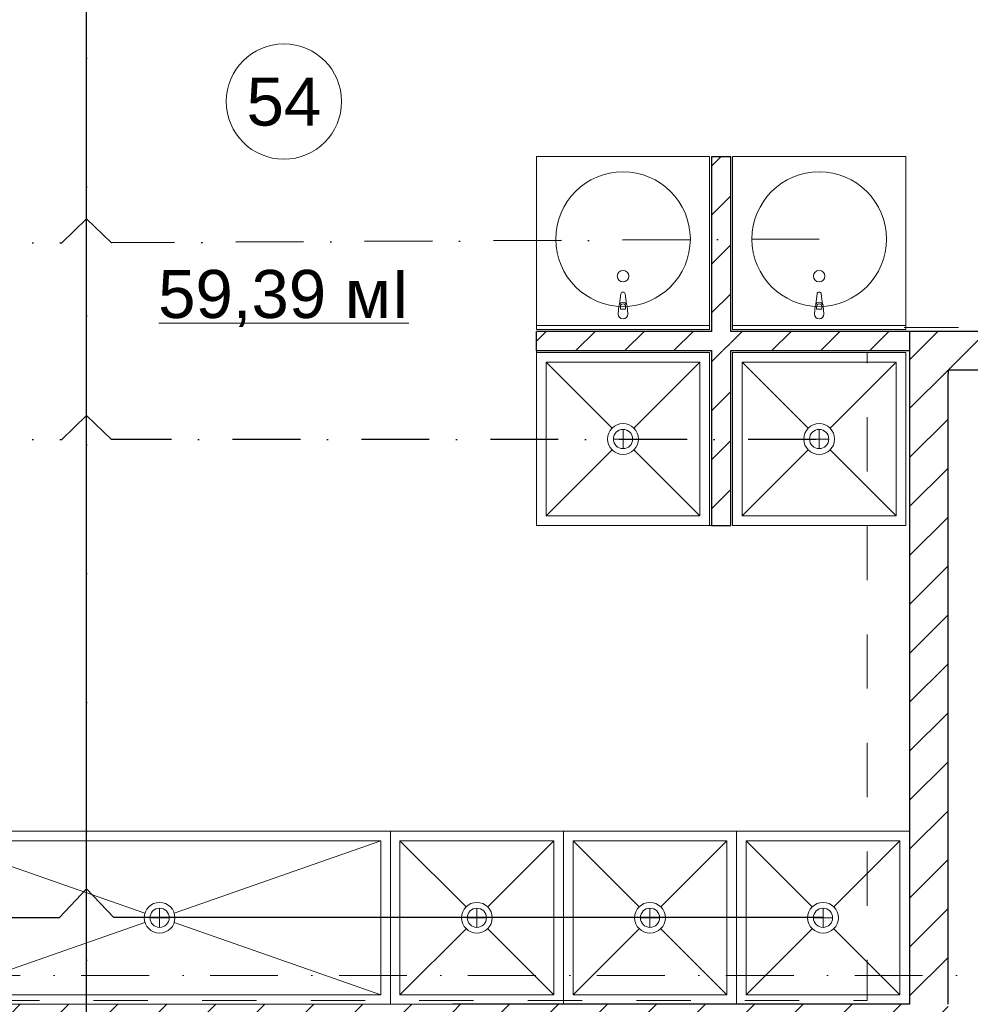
# Model space of a CAD drawing. Header units: millimetres. Extents: x -2890 to 117730, y -526 to 88572.
# Tile 23 of 65: x 34659 to 39602, y 44596 to 49717. Entities that reach past the tile are written whole.
import ezdxf

# ---------------------------------------------------------------- set-up
doc = ezdxf.new("R2010")
doc.units = ezdxf.units.MM
doc.header["$MEASUREMENT"] = 0
doc.set_wipeout_variables(frame=1)
for name, pattern in [('Wipeout_Contour', [1000, 0, -1000]), ('Штриховая', [564.444447, 282.222223, -282.222223]), ('Штрихпунктирная', [6.702778, 3.527778, -1.763889, 0, -1.411111])]:
    doc.linetypes.add(name, pattern=pattern)
for name, color, linetype in [('ВК_К1', 34, 'Continuous'), ('Интерьер - Оборудование', 7, 'Continuous'), ('Конструктив - Стены блок 100 нов', 7, 'Continuous'), ('Конструктив - Стены Блок 200 нов', 7, 'Continuous'), ('Элемент Модели - Зона', 7, 'Continuous'), ('Элемент Модели - Оси', 7, 'Continuous')]:
    doc.layers.add(name, color=color, linetype=linetype)
doc.styles.add('СГЕНЕРИР_СТИЛЬ_4', font='arial.ttf')
pattern_1 = [(45, (-30913.89, 8295.99), (-127.2792, 127.2792), [])]

msp = doc.modelspace()

# ---------------------------------------------------------------- hatches: boundary and pattern name
at = {"layer": 'Конструктив - Стены Блок 200 нов', "linetype": 'Continuous', "lineweight": 5, "ltscale": 100}
h = msp.add_hatch(dxfattribs=at)
h.set_pattern_fill('БЛОКИ_БЕТОННЫЕ_ЭФФЕКТИВН_7F', scale=100, style=0, pattern_type=2)
h.set_pattern_definition(pattern_1)
h.paths.add_polyline_path([(32386.1, 44396), (36910.8, 44396), (36910.8, 44596), (32386.1, 44596)])
h = msp.add_hatch(dxfattribs=at)
h.set_pattern_fill('БЛОКИ_БЕТОННЫЕ_ЭФФЕКТИВН_7F', scale=100, style=0, pattern_type=2)
h.set_pattern_definition(pattern_1)
h.paths.add_polyline_path([(36910.8, 44396), (37110.8, 44396), (37110.8, 44596), (36910.8, 44596)])
h = msp.add_hatch(dxfattribs=at)
h.set_pattern_fill('БЛОКИ_БЕТОННЫЕ_ЭФФЕКТИВН_7F', scale=100, style=0, pattern_type=2)
h.set_pattern_definition(pattern_1)
h.paths.add_polyline_path([(37110.8, 44396), (39285.8, 44396), (39285.8, 44596), (37110.8, 44596)])
h = msp.add_hatch(dxfattribs=at)
h.set_pattern_fill('БЛОКИ_БЕТОННЫЕ_ЭФФЕКТИВН_7F', scale=100, style=0, pattern_type=2)
h.set_pattern_definition(pattern_1)
h.paths.add_polyline_path([(39285.8, 44396), (39485.8, 44396), (39485.8, 44596), (39285.8, 44596)])

# ---------------------------------------------------------------- linework, layer by layer
at = {"layer": 'ВК_К1', "linetype": 'Штрихпунктирная', "ltscale": 100}
for p, q in [((34877.6, 48556), (35006.7, 48681.3)), ((35135.8, 48556), (35006.7, 48681.3)), ((32856.1, 48556), (34877.6, 48556)), ((34877.6, 47533.6), (35006.7, 47658.9)), ((35135.8, 47533.6), (35006.7, 47658.9)), ((32856.1, 47533.6), (34877.6, 47533.6)), ((34864.7, 45047.2), (35006.7, 45196.5)), ((35148.7, 45047.2), (35006.7, 45196.5))]:
    msp.add_line(p, q, dxfattribs=at)
at = {"layer": 'ВК_К1', "ltscale": 100}
for p, q in [((32812.2, 45047.2), (34864.7, 45047.2)), ((38836, 45047.2), (35148.7, 45047.2))]:
    msp.add_line(p, q, dxfattribs=at)
msp.add_lwpolyline([(35006.7, 44296), (35006.7, 59239.6), (25774.3, 59239.6), (25774.3, 78901.5), (22681.5, 78901.5), (22686.1, 80146)], dxfattribs=at)
at = {"layer": 'ВК_К1', "linetype": 'Штрихпунктирная', "ltscale": 100}
msp.add_lwpolyline([(35006.7, 44296), (35006.7, 59239.6), (25774.3, 59239.6), (25774.3, 77166.1)], dxfattribs=at)
at = {"layer": 'Интерьер - Оборудование', "color": 7, "linetype": 'Continuous', "lineweight": 5, "ltscale": 100}
for p, q in [((37782.3, 48210.9), (37782.3, 48225.8)), ((37809.5, 48210.9), (37782.3, 48210.9)), ((37809.5, 48225.8), (37809.5, 48210.9)), ((38802.3, 48210.9), (38802.3, 48225.8)), ((38829.5, 48210.9), (38802.3, 48210.9)), ((38829.5, 48225.8), (38829.5, 48210.9)), ((38195.9, 47936), (37395.9, 47936)), ((37395.9, 47936), (37395.9, 47136)), ((37395.9, 47936), (37739.3, 47592.6)), ((38195.9, 47936), (37852.5, 47592.6)), ((38195.9, 47136), (38195.9, 47936)), ((39215.8, 47936), (38415.8, 47936)), ((38415.8, 47936), (38415.8, 47136)), ((38415.8, 47936), (38759.3, 47592.6)), ((39215.8, 47936), (38872.4, 47592.6)), ((39215.8, 47136), (39215.8, 47936)), ((37795.9, 47586), (37795.9, 47486)), ((38815.8, 47586), (38815.8, 47486)), ((37845.9, 47536), (37745.9, 47536)), ((38865.8, 47536), (38765.8, 47536)), ((37395.9, 47136), (37739.3, 47479.4)), ((38195.9, 47136), (37852.5, 47479.4)), ((38415.8, 47136), (38759.3, 47479.4)), ((39215.8, 47136), (38872.4, 47479.4)), ((37395.9, 47136), (38195.9, 47136)), ((38415.8, 47136), (39215.8, 47136)), ((36536, 45446), (34236, 45446)), ((34236, 45446), (35309.8, 45070.2)), ((36536, 45446), (35462.2, 45070.2)), ((36536, 44646), (36536, 45446)), ((37436, 45446), (36636, 45446)), ((36636, 45446), (36636, 44646)), ((36636, 45446), (36979.4, 45102.6)), ((37436, 45446), (37092.6, 45102.6)), ((37436, 44646), (37436, 45446)), ((38336, 45446), (37536, 45446)), ((37536, 45446), (37536, 44646)), ((37536, 45446), (37879.4, 45102.6)), ((38336, 45446), (37992.6, 45102.6)), ((38336, 44646), (38336, 45446)), ((39236, 45446), (38436, 45446)), ((38436, 45446), (38436, 44646)), ((38436, 45446), (38779.4, 45102.6)), ((39236, 45446), (38892.6, 45102.6)), ((39236, 44646), (39236, 45446)), ((35386, 45096), (35386, 44996)), ((37036, 45096), (37036, 44996)), ((37936, 45096), (37936, 44996)), ((38836, 45096), (38836, 44996)), ((34236, 44646), (35309.8, 45021.7)), ((35336, 45046), (35436, 45046)), ((36536, 44646), (35462.2, 45021.7)), ((37086, 45046), (36986, 45046)), ((37986, 45046), (37886, 45046)), ((38886, 45046), (38786, 45046)), ((36636, 44646), (36979.4, 44989.4)), ((37436, 44646), (37092.6, 44989.4)), ((37536, 44646), (37879.4, 44989.4)), ((38336, 44646), (37992.6, 44989.4)), ((38436, 44646), (38779.4, 44989.4)), ((39236, 44646), (38892.6, 44989.4)), ((34236, 44646), (36536, 44646)), ((36636, 44646), (37436, 44646)), ((37536, 44646), (38336, 44646)), ((38436, 44646), (39236, 44646))]:
    msp.add_line(p, q, dxfattribs=at)
at = {"layer": 'Интерьер - Оборудование', "color": 7, "linetype": 'Continuous', "lineweight": 5, "ltscale": 100, "flags": 128}
for points in [[(37820.9, 48186), (37816.9, 48228, 0.12102), (37813.6, 48237.5), (37807, 48290.4, 0.882566), (37784.8, 48290.4), (37778.2, 48237.5, 0.12102), (37774.9, 48228), (37770.9, 48186, 1)], [(38840.9, 48186), (38836.9, 48228, 0.12102), (38833.6, 48237.5), (38827, 48290.4, 0.882566), (38804.8, 48290.4), (38798.2, 48237.5, 0.12102), (38794.9, 48228), (38790.9, 48186, 1)]]:
    msp.add_lwpolyline(points, format="xyb", close=True, dxfattribs=at)
for points in [[(34186, 45496), (34186, 44596), (36586, 44596), (36586, 45496)], [(37486, 45496), (36586, 45496), (36586, 44596), (37486, 44596)], [(38386, 45496), (37486, 45496), (37486, 44596), (38386, 44596)]]:
    msp.add_lwpolyline(points, close=True, dxfattribs=at)
at = {"layer": 'Интерьер - Оборудование', "color": 7, "linetype": 'Continuous', "lineweight": 5, "ltscale": 100}
for centre, radius in [((37795.9, 48576), 350), ((38815.9, 48576), 350), ((37795.9, 48382.8), 30), ((38815.9, 48382.8), 30), ((37795.9, 47536), 80), ((37795.9, 47536), 50), ((38815.8, 47536), 80), ((38815.8, 47536), 50), ((35386, 45046), 80), ((37036, 45046), 80), ((37936, 45046), 80), ((38836, 45046), 80), ((35386, 45046), 50), ((37036, 45046), 50), ((37936, 45046), 50), ((38836, 45046), 50)]:
    msp.add_circle(centre, radius, dxfattribs=at)
for centre, radius, start, end in [((37795.9, 48226.1), 21.1, 32.771, 147.229), ((38815.9, 48226.1), 21.1, 32.771, 147.229), ((37795.9, 48225.8), 13.6, 0, 180), ((38815.9, 48225.8), 13.6, 0, 180)]:
    msp.add_arc(centre, radius, start, end, dxfattribs=at)
at = {"layer": 'Конструктив - Стены Блок 200 нов', "color": 7, "linetype": 'Continuous', "lineweight": 30, "ltscale": 100}
for p, q in [((39285.8, 44616), (39285.8, 44596)), ((39485.8, 44596), (39485.8, 44616)), ((37110.8, 44596), (36910.8, 44596)), ((39285.8, 44596), (37110.8, 44596))]:
    msp.add_line(p, q, dxfattribs=at)
at = {"layer": 'Элемент Модели - Зона', "color": 7, "linetype": 'Continuous', "lineweight": 0, "ltscale": 100}
msp.add_line((35382, 48137.9), (36682.6, 48137.9), dxfattribs=at)
at = {"layer": 'Элемент Модели - Зона', "color": 7, "linetype": 'Continuous', "lineweight": 0, "ltscale": 100, "flags": 128}
msp.add_lwpolyline([(36332.3, 49291.5, 1), (35732.3, 49291.5, 1)], format="xyb", close=True, dxfattribs=at)

# ---------------------------------------------------------------- texts
at = {"layer": 'Элемент Модели - Зона', "color": 7, "linetype": 'Continuous', "lineweight": 0, "ltscale": 100, "char_height": 250, "attachment_point": 5, "style": 'СГЕНЕРИР_СТИЛЬ_4'}
for s, insert in [('\\A1;54', (36032.3, 49289.4)), ('\\A1;59,39 мІ', (36032.3, 48267.2))]:
    msp.add_mtext(s, dxfattribs=dict(at, insert=insert))

# ---------------------------------------------------------------- wipeouts: each hides what was drawn before it
at = {"color": 254, "linetype": 'Wipeout_Contour', "lineweight": 0, "ltscale": 100}
for points, layer in [([(38355.9, 48106), (38255.9, 48106), (38255.9, 48096), (38355.9, 48096)], 'Конструктив - Стены блок 100 нов'), ([(38355.9, 47996), (38255.9, 47996), (38255.9, 47986), (38355.9, 47986)], 'Конструктив - Стены блок 100 нов'), ([(39285.8, 47896), (39485.8, 47896), (39285.8, 48096)], 'Конструктив - Стены Блок 200 нов')]:
    msp.add_wipeout(points, dxfattribs=at).dxf.layer = layer

# ---------------------------------------------------------------- next in the draw order: hatches: boundary and pattern name
at = {"layer": 'Конструктив - Стены блок 100 нов', "linetype": 'Continuous', "lineweight": 5, "ltscale": 100}
h = msp.add_hatch(dxfattribs=at)
h.set_pattern_fill('БЛОКИ_БЕТОННЫЕ_ЭФФЕКТИВН_7F', scale=100, style=0, pattern_type=2)
h.set_pattern_definition(pattern_1)
h.paths.add_polyline_path([(38355.9, 48106), (38255.9, 48106), (38255.9, 48096), (38355.9, 48096)])
h = msp.add_hatch(dxfattribs=at)
h.set_pattern_fill('БЛОКИ_БЕТОННЫЕ_ЭФФЕКТИВН_7F', scale=100, style=0, pattern_type=2)
h.set_pattern_definition(pattern_1)
h.paths.add_polyline_path([(38355.9, 47996), (38255.9, 47996), (38255.9, 47986), (38355.9, 47986)])
at = {"layer": 'Конструктив - Стены Блок 200 нов', "linetype": 'Continuous', "lineweight": 5, "ltscale": 100}
h = msp.add_hatch(dxfattribs=at)
h.set_pattern_fill('БЛОКИ_БЕТОННЫЕ_ЭФФЕКТИВН_7F', scale=100, style=0, pattern_type=2)
h.set_pattern_definition(pattern_1)
h.paths.add_polyline_path([(39285.8, 47896), (39485.8, 47896), (39285.8, 48096)])

# ---------------------------------------------------------------- next in the draw order: wipeouts: each hides what was drawn before it
at = {"color": 254, "linetype": 'Wipeout_Contour', "lineweight": 0, "ltscale": 100}
msp.add_wipeout([(39285.8, 44596), (39485.8, 44596), (39485.8, 44616), (39285.8, 44616)], dxfattribs=at).dxf.layer = 'Конструктив - Стены Блок 200 нов'

# ---------------------------------------------------------------- next in the draw order: hatches: boundary and pattern name
at = {"layer": 'Конструктив - Стены Блок 200 нов', "linetype": 'Continuous', "lineweight": 5, "ltscale": 100}
h = msp.add_hatch(dxfattribs=at)
h.set_pattern_fill('БЛОКИ_БЕТОННЫЕ_ЭФФЕКТИВН_7F', scale=100, style=0, pattern_type=2)
h.set_pattern_definition(pattern_1)
h.paths.add_polyline_path([(39285.8, 44596), (39485.8, 44596), (39485.8, 44616), (39285.8, 44616)])

# ---------------------------------------------------------------- next in the draw order: wipeouts: each hides what was drawn before it
at = {"color": 254, "linetype": 'Wipeout_Contour', "lineweight": 0, "ltscale": 100}
for points, layer in [([(38255.9, 49006), (38255.9, 48106), (38355.9, 48106), (38355.9, 49006)], 'Конструктив - Стены блок 100 нов'), ([(38255.9, 47986), (38255.9, 47086), (38355.9, 47086), (38355.9, 47986)], 'Конструктив - Стены блок 100 нов'), ([(39485.8, 47896), (40765.8, 47896), (40765.8, 48096), (39485.8, 48096)], 'Конструктив - Стены Блок 200 нов')]:
    msp.add_wipeout(points, dxfattribs=at).dxf.layer = layer

# ---------------------------------------------------------------- next in the draw order: hatches: boundary and pattern name
at = {"layer": 'Конструктив - Стены блок 100 нов', "linetype": 'Continuous', "lineweight": 5, "ltscale": 100}
h = msp.add_hatch(dxfattribs=at)
h.set_pattern_fill('БЛОКИ_БЕТОННЫЕ_ЭФФЕКТИВН_7F', scale=100, style=0, pattern_type=2)
h.set_pattern_definition(pattern_1)
h.paths.add_polyline_path([(38255.9, 49006), (38255.9, 48106), (38355.9, 48106), (38355.9, 49006)])
h = msp.add_hatch(dxfattribs=at)
h.set_pattern_fill('БЛОКИ_БЕТОННЫЕ_ЭФФЕКТИВН_7F', scale=100, style=0, pattern_type=2)
h.set_pattern_definition(pattern_1)
h.paths.add_polyline_path([(38255.9, 47986), (38255.9, 47086), (38355.9, 47086), (38355.9, 47986)])
at = {"layer": 'Конструктив - Стены Блок 200 нов', "linetype": 'Continuous', "lineweight": 5, "ltscale": 100}
h = msp.add_hatch(dxfattribs=at)
h.set_pattern_fill('БЛОКИ_БЕТОННЫЕ_ЭФФЕКТИВН_7F', scale=100, style=0, pattern_type=2)
h.set_pattern_definition(pattern_1)
h.paths.add_polyline_path([(39485.8, 47896), (40765.8, 47896), (40765.8, 48096), (39485.8, 48096)])

# ---------------------------------------------------------------- next in the draw order: linework, layer by layer
at = {"layer": 'ВК_К1', "linetype": 'Штрихпунктирная', "ltscale": 100}
for p, q in [((38815.9, 48576), (35135.8, 48556)), ((38799.5, 47533.6), (35135.8, 47533.6))]:
    msp.add_line(p, q, dxfattribs=at)
at = {"layer": 'Интерьер - Оборудование', "color": 7, "linetype": 'Continuous', "lineweight": 5, "ltscale": 100}
for p, q in [((38245.9, 49006), (37345.9, 49006)), ((39265.9, 49006), (38365.9, 49006)), ((38245.9, 48126), (37345.9, 48126)), ((39265.9, 48126), (38365.9, 48126))]:
    msp.add_line(p, q, dxfattribs=at)
at = {"layer": 'Конструктив - Стены блок 100 нов', "color": 7, "linetype": 'Continuous', "lineweight": 30, "ltscale": 100}
for p, q in [((38255.9, 49006), (38255.9, 48106)), ((38355.9, 48106), (38355.9, 49006)), ((38255.9, 48106), (38255.9, 48096)), ((38355.9, 48096), (38355.9, 48106)), ((38255.9, 47996), (38255.9, 47986)), ((38255.9, 47986), (38255.9, 47086)), ((38355.9, 47986), (38355.9, 47996)), ((38355.9, 47086), (38355.9, 47986))]:
    msp.add_line(p, q, dxfattribs=at)
at = {"layer": 'Конструктив - Стены блок 100 нов', "color": 7, "linetype": 'Continuous', "lineweight": 30, "ltscale": 100, "flags": 128}
for points in [[(38255.9, 49006), (38355.9, 49006)], [(38255.9, 47086), (38355.9, 47086)]]:
    msp.add_lwpolyline(points, dxfattribs=at)

# ---------------------------------------------------------------- next in the draw order: wipeouts: each hides what was drawn before it
at = {"color": 254, "linetype": 'Wipeout_Contour', "lineweight": 0, "ltscale": 100}
for points, layer in [([(38255.9, 48096), (37345.9, 48096), (37345.9, 47996), (38255.9, 47996)], 'Конструктив - Стены блок 100 нов'), ([(39485.8, 48096), (39285.8, 48096), (39485.8, 47896)], 'Конструктив - Стены Блок 200 нов')]:
    msp.add_wipeout(points, dxfattribs=at).dxf.layer = layer

# ---------------------------------------------------------------- next in the draw order: hatches: boundary and pattern name
at = {"layer": 'Конструктив - Стены блок 100 нов', "linetype": 'Continuous', "lineweight": 5, "ltscale": 100}
h = msp.add_hatch(dxfattribs=at)
h.set_pattern_fill('БЛОКИ_БЕТОННЫЕ_ЭФФЕКТИВН_7F', scale=100, style=0, pattern_type=2)
h.set_pattern_definition(pattern_1)
h.paths.add_polyline_path([(38255.9, 48096), (37345.9, 48096), (37345.9, 47996), (38255.9, 47996)])
at = {"layer": 'Конструктив - Стены Блок 200 нов', "linetype": 'Continuous', "lineweight": 5, "ltscale": 100}
h = msp.add_hatch(dxfattribs=at)
h.set_pattern_fill('БЛОКИ_БЕТОННЫЕ_ЭФФЕКТИВН_7F', scale=100, style=0, pattern_type=2)
h.set_pattern_definition(pattern_1)
h.paths.add_polyline_path([(39485.8, 48096), (39285.8, 48096), (39485.8, 47896)])

# ---------------------------------------------------------------- next in the draw order: linework, layer by layer
at = {"layer": 'Интерьер - Оборудование', "color": 7, "linetype": 'Continuous', "lineweight": 5, "ltscale": 100}
msp.add_line((37345.9, 49006), (37345.9, 48106), dxfattribs=at)
at = {"layer": 'Конструктив - Стены блок 100 нов', "color": 7, "linetype": 'Continuous', "lineweight": 30, "ltscale": 100, "flags": 128}
msp.add_lwpolyline([(37345.9, 47996), (37345.9, 48096)], dxfattribs=at)
at = {"layer": 'Конструктив - Стены Блок 200 нов', "color": 7, "linetype": 'Continuous', "lineweight": 30, "ltscale": 100}
for p, q in [((39285.8, 48096), (39285.8, 47896)), ((39485.8, 48096), (39285.8, 48096)), ((40765.8, 48096), (39485.8, 48096)), ((39485.8, 47896), (39485.8, 47876)), ((39485.8, 47896), (40765.8, 47896))]:
    msp.add_line(p, q, dxfattribs=at)

# ---------------------------------------------------------------- next in the draw order: wipeouts: each hides what was drawn before it
at = {"color": 254, "linetype": 'Wipeout_Contour', "lineweight": 0, "ltscale": 100}
for points, layer in [([(38355.9, 48096), (38255.9, 48096), (38255.9, 47996), (38355.9, 47996)], 'Конструктив - Стены блок 100 нов'), ([(39265.8, 48096), (39265.8, 47996), (39285.8, 47996), (39285.8, 48096)], 'Конструктив - Стены блок 100 нов'), ([(39285.8, 47896), (39285.8, 44616), (39485.8, 44616), (39485.8, 47896)], 'Конструктив - Стены Блок 200 нов')]:
    msp.add_wipeout(points, dxfattribs=at).dxf.layer = layer

# ---------------------------------------------------------------- next in the draw order: hatches: boundary and pattern name
at = {"layer": 'Конструктив - Стены блок 100 нов', "linetype": 'Continuous', "lineweight": 5, "ltscale": 100}
h = msp.add_hatch(dxfattribs=at)
h.set_pattern_fill('БЛОКИ_БЕТОННЫЕ_ЭФФЕКТИВН_7F', scale=100, style=0, pattern_type=2)
h.set_pattern_definition(pattern_1)
h.paths.add_polyline_path([(38355.9, 48096), (38255.9, 48096), (38255.9, 47996), (38355.9, 47996)])
h = msp.add_hatch(dxfattribs=at)
h.set_pattern_fill('БЛОКИ_БЕТОННЫЕ_ЭФФЕКТИВН_7F', scale=100, style=0, pattern_type=2)
h.set_pattern_definition(pattern_1)
h.paths.add_polyline_path([(39265.8, 48096), (39265.8, 47996), (39285.8, 47996), (39285.8, 48096)])
at = {"layer": 'Конструктив - Стены Блок 200 нов', "linetype": 'Continuous', "lineweight": 5, "ltscale": 100}
h = msp.add_hatch(dxfattribs=at)
h.set_pattern_fill('БЛОКИ_БЕТОННЫЕ_ЭФФЕКТИВН_7F', scale=100, style=0, pattern_type=2)
h.set_pattern_definition(pattern_1)
h.paths.add_polyline_path([(39285.8, 47896), (39285.8, 44616), (39485.8, 44616), (39485.8, 47896)])

# ---------------------------------------------------------------- next in the draw order: linework, layer by layer
at = {"layer": 'Интерьер - Оборудование', "color": 7, "linetype": 'Continuous', "lineweight": 5, "ltscale": 100}
for p, q in [((38245.9, 49006), (38245.9, 48106)), ((38245.9, 48106), (37345.9, 48106))]:
    msp.add_line(p, q, dxfattribs=at)
at = {"layer": 'Интерьер - Оборудование', "color": 7, "linetype": 'Continuous', "lineweight": 5, "ltscale": 100, "flags": 128}
for points in [[(38245.9, 47986), (37345.9, 47986), (37345.9, 47086), (38245.9, 47086)], [(39286, 45496), (38386, 45496), (38386, 44596), (39286, 44596)]]:
    msp.add_lwpolyline(points, close=True, dxfattribs=at)
at = {"layer": 'Конструктив - Стены блок 100 нов', "color": 7, "linetype": 'Continuous', "lineweight": 30, "ltscale": 100}
for p, q in [((38255.9, 48096), (37345.9, 48096)), ((38255.9, 48106), (38255.9, 48096)), ((37345.9, 47996), (38255.9, 47996)), ((38255.9, 47996), (38255.9, 47986))]:
    msp.add_line(p, q, dxfattribs=at)
at = {"layer": 'Конструктив - Стены Блок 200 нов', "color": 7, "linetype": 'Continuous', "lineweight": 30, "ltscale": 100}
for p, q in [((39285.8, 47896), (39285.8, 44616)), ((39485.8, 47896), (39485.8, 47876)), ((39485.8, 44616), (39485.8, 47876)), ((39285.8, 44616), (39285.8, 44596)), ((39485.8, 44596), (39485.8, 44616))]:
    msp.add_line(p, q, dxfattribs=at)
at = {"layer": 'Элемент Модели - Оси', "color": 7, "linetype": 'Штрихпунктирная', "lineweight": 15, "ltscale": 100}
msp.add_line((3470.8, 44746), (114954, 44746), dxfattribs=at)

# ---------------------------------------------------------------- next in the draw order: wipeouts: each hides what was drawn before it
at = {"color": 254, "linetype": 'Wipeout_Contour', "lineweight": 0, "ltscale": 100}
msp.add_wipeout([(38355.9, 47996), (39265.8, 47996), (39265.8, 48096), (38355.9, 48096)], dxfattribs=at).dxf.layer = 'Конструктив - Стены блок 100 нов'

# ---------------------------------------------------------------- next in the draw order: hatches: boundary and pattern name
at = {"layer": 'Конструктив - Стены блок 100 нов', "linetype": 'Continuous', "lineweight": 5, "ltscale": 100}
h = msp.add_hatch(dxfattribs=at)
h.set_pattern_fill('БЛОКИ_БЕТОННЫЕ_ЭФФЕКТИВН_7F', scale=100, style=0, pattern_type=2)
h.set_pattern_definition(pattern_1)
h.paths.add_polyline_path([(38355.9, 47996), (39265.8, 47996), (39265.8, 48096), (38355.9, 48096)])

# ---------------------------------------------------------------- next in the draw order: linework, layer by layer
at = {"layer": 'Интерьер - Оборудование', "color": 7, "linetype": 'Continuous', "lineweight": 5, "ltscale": 100}
for p, q in [((38365.9, 49006), (38365.9, 48106)), ((39265.9, 49006), (39265.9, 48106)), ((39265.9, 48106), (38365.9, 48106))]:
    msp.add_line(p, q, dxfattribs=at)
at = {"layer": 'Интерьер - Оборудование', "color": 7, "linetype": 'Continuous', "lineweight": 5, "ltscale": 100, "flags": 128}
msp.add_lwpolyline([(39265.8, 47986), (38365.8, 47986), (38365.8, 47086), (39265.8, 47086)], close=True, dxfattribs=at)
at = {"layer": 'Конструктив - Стены блок 100 нов', "color": 7, "linetype": 'Continuous', "lineweight": 30, "ltscale": 100}
for p, q in [((38355.9, 48096), (38355.9, 48106)), ((39265.8, 48096), (38355.9, 48096)), ((38355.9, 47986), (38355.9, 47996)), ((38355.9, 47996), (39265.8, 47996))]:
    msp.add_line(p, q, dxfattribs=at)
at = {"layer": 'Конструктив - Стены Блок 200 нов', "color": 7, "linetype": 'Continuous', "lineweight": 30, "ltscale": 100}
for p, q in [((39285.8, 48096), (39265.8, 48096)), ((39285.8, 48096), (39265.8, 48096)), ((39285.8, 48096), (39285.8, 47896)), ((39265.8, 47996), (39285.8, 47996)), ((39265.8, 47996), (39285.8, 47996))]:
    msp.add_line(p, q, dxfattribs=at)
at = {"layer": 'Элемент Модели - Зона', "color": 253, "linetype": 'Штриховая', "lineweight": 15, "flags": 128}
msp.add_lwpolyline([(38245.9, 48106), (38245.9, 49006), (38365.9, 49006), (38365.9, 48106), (39065.8, 48106), (39065.8, 48116), (46265.8, 48116), (46265.8, 50696), (31606.1, 50696), (31606.1, 48106), (32506.1, 48106), (32506.1, 49006), (32626.1, 49006), (32626.1, 48106), (33526.1, 48106), (33526.1, 47986), (32626.1, 47986), (32626.1, 47086), (32506.1, 47086), (32506.1, 47986), (31606.1, 47986), (31606.1, 44616), (39065.8, 44616), (39065.8, 47986), (38365.9, 47986), (38365.9, 47086), (38245.9, 47086), (38245.9, 47986), (37345.9, 47986), (37345.9, 48106)], close=True, dxfattribs=at)

doc.saveas('drawing.dxf')
